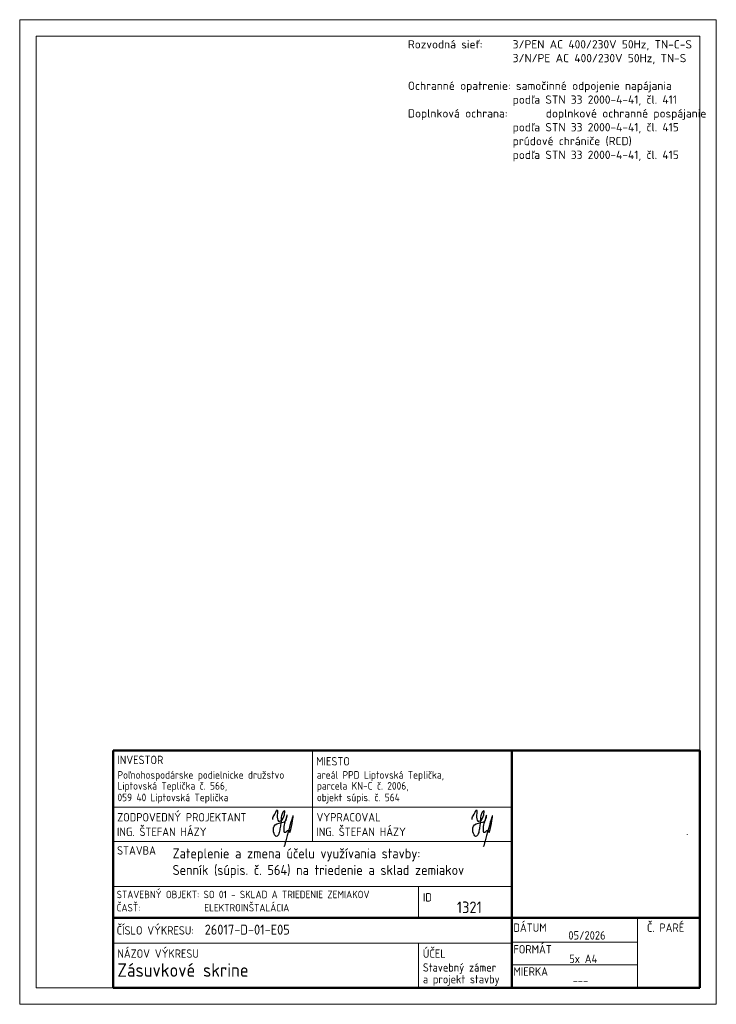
# Paper-space layout '1' of a CAD drawing. Extents: x 831 to 1041, y 7 to 304.
import ezdxf

# ---------------------------------------------------------------- set-up
doc = ezdxf.new("R2010")
doc.units = 0
doc.header["$MEASUREMENT"] = 0
doc.linetypes.add('DOT', pattern=[6.35, 0, -6.35])
doc.layers.get('0').update_dxf_attribs({"linetype": 'CONTINUOUS'})
for name, color, linetype, lineweight in [('CKTABULKY', 252, 'CONTINUOUS', 5), ('CKTEXTY_MALE', 252, 'CONTINUOUS', 5), ('CKTEXTY_STREDNI', 252, 'CONTINUOUS', 5), ('E_text', 7, 'CONTINUOUS', 25), ('rozpiska', 252, 'CONTINUOUS', 18), ('SO-THIN LINES - TENKÁ', 252, 'CONTINUOUS', 18)]:
    doc.layers.add(name, color=color, linetype=linetype, lineweight=lineweight)
doc.layers.add('OFF_pomocne_netlacit', color=7, linetype='CONTINUOUS', lineweight=0, plot=False)
doc.styles.add('ISOCP3', font='isocp3.shx')
doc.styles.add('ISOCPEUR', font='isocpeur.ttf')

# ---------------------------------------------------------------- blocks, each defined once
blk = doc.blocks.new('*U52')
at = {"color": 162, "linetype": 'Continuous'}
blk.add_open_spline([(-11.4, 80), (-11.4, 82.7), (-10.5, 89.8), (-3.4, 101.2), (19.7, 156.8), (3.4, 66.8), (36, 74.5), (46, 103.9), (48.5, 131.7), (28.4, 105.4), (29.4, 73.4), (27.5, 56.3), (23.4, 36.5), (21, 12.9), (-0.9, -17.1), (-21.8, 62.1), (41.1, 65.2), (54.7, 75.1), (57.6, 88.1), (59.1, 111.8), (48.4, 70.6), (41.3, 46.5), (41.3, 11.2), (57.3, 24.6), (59.2, 27.7), (63.2, 25.2), (56.3, 25.9), (69.8, 31.6), (70.4, 2), (98.1, 145.8), (61.9, 17.8), (45.8, -46.6), (43.5, -50.5), (45.8, -46.6)], degree=3, knots=[0, 0, 0, 0, 0.297309, 0.708571, 2.015604, 3.881832, 4.364518, 5.85393, 7.175223, 8.923688, 10.010022, 10.545512, 11.502702, 12.38057, 13.163418, 14.957593, 16.032971, 16.716042, 19.017531, 19.300611, 21.711319, 23.21942, 24.103098, 25.197937, 25.650396, 26.581382, 27.222827, 27.931766, 28.808877, 29.618002, 32.243675, 35.194752, 35.497805, 35.497805, 35.497805, 35.497805], dxfattribs=at)

psp = doc.layouts.new('1')

# ---------------------------------------------------------------- linework, layer by layer
at = {"layer": 'CKTABULKY', "color": 7, "lineweight": 50}
for p, q in [((859.65, 83.7), (859.65, 12.15)), ((1036.49, 83.7), (859.65, 83.7)), ((979.85, 83.7), (979.85, 12.15)), ((1036.49, 83.7), (1036.49, 12.15)), ((1036.49, 33.22), (859.65, 33.22)), ((859.65, 12.15), (1036.49, 12.15))]:
    psp.add_line(p, q, dxfattribs=at)
at = {"layer": 'CKTABULKY', "color": 7}
for p, q in [((919.75, 56.25), (919.75, 83.7)), ((979.85, 66.58), (859.65, 66.58)), ((979.85, 56.25), (859.65, 56.25)), ((979.85, 42.71), (859.65, 42.71)), ((951.75, 42.71), (951.75, 33.22)), ((979.85, 25.63), (859.65, 25.63)), ((951.75, 25.63), (951.75, 12.15))]:
    psp.add_line(p, q, dxfattribs=at)
at = {"layer": 'CKTABULKY', "color": 7, "linetype": 'DOT', "lineweight": 25, "ltscale": 1500}
psp.add_circle((1008.17, 58.46), 24.5, dxfattribs=at)
at = {"layer": 'OFF_pomocne_netlacit', "color": 7, "linetype": 'Continuous', "lineweight": 0, "flags": 128}
psp.add_lwpolyline([(831.49, 304.15), (1041.49, 304.15), (1041.49, 7.15), (831.49, 7.15)], close=True, dxfattribs=at)
psp.add_lwpolyline([(831.49, 304.15), (1041.49, 304.15), (1041.49, 7.15), (831.49, 7.15)], close=True, dxfattribs=at)
at = {"layer": 'rozpiska', "color": 7, "linetype": 'Continuous', "lineweight": 13, "transparency": 33554687}
for points in [[(831.49, 7.15), (1041.49, 7.15), (1041.49, 304.15), (831.49, 304.15)], [(831.49, 7.15), (1041.49, 7.15), (1041.49, 304.15), (831.49, 304.15)], [(836.49, 12.15), (1036.49, 12.15), (1036.49, 299.15), (836.49, 299.15)]]:
    psp.add_lwpolyline(points, close=True, dxfattribs=at)
at = {"layer": 'SO-THIN LINES - TENKÁ', "color": 7}
for p, q in [((1017.71, 33.22), (1017.71, 12.15)), ((1017.71, 25.9), (979.85, 25.9)), ((1017.71, 19.02), (979.85, 19.02))]:
    psp.add_line(p, q, dxfattribs=at)

# ---------------------------------------------------------------- block references
at = {"lineweight": 30, "xscale": 0.06264060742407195, "yscale": 0.06264060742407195, "zscale": 0.06264060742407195}
for p in [(908.48, 57.87), (968.58, 57.87)]:
    psp.add_blockref('*U52', p, dxfattribs=at)

# ---------------------------------------------------------------- texts
at = {"layer": 'CKTEXTY_MALE', "color": 7, "style": 'ISOCP3'}
for s, height, p in [('INVESTOR', 2.54, (860.94, 79.6)), ('MIESTO', 2.54, (920.86, 79.18)), ('Poľnohospodárske podielnicke družstvo ', 2.286, (860.97, 75.2, -0.21)), ('areál PPD Liptovská Teplička,  ', 2.286, (921.07, 75.2, -0.21)), ('Liptovská Teplička č. 566, ', 2.286, (860.97, 71.9, -0.21)), ('parcela KN-C č. 2006, ', 2.286, (921.07, 71.9, -0.21)), ('059 40 Liptovská Teplička ', 2.286, (860.97, 68.4, -0.21)), ('objekt súpis. č. 564 ', 2.286, (921.07, 68.4, -0.21)), ('ZODPOVEDNÝ PROJEKTANT', 2.54, (860.89, 62.29)), ('VYPRACOVAL', 2.54, (920.99, 62.29)), ('ING. ŠTEFAN HÁZY', 2.54, (860.83, 57.91)), ('ING. ŠTEFAN HÁZY', 2.54, (920.93, 57.91)), ('STAVBA', 2.54, (860.86, 52.29)), ('STAVEBNÝ OBJEKT: SO 01 - SKLAD A TRIEDENIE ZEMIAKOV ', 2.25, (860.73, 39.15)), ('ID', 2.54, (953.04, 38.15)), ('ČASŤ:               ELEKTROINŠTALÁCIA', 2.25, (860.73, 35.15)), ('ČÍSLO VÝKRESU:', 2.54, (860.73, 28.17)), ('DÁTUM', 2.54, (980.33, 29)), ('Č. PARÉ', 2.54, (1020.59, 29)), ('05/2026', 2.54, (996.9, 26.67)), ('NÁZOV VÝKRESU', 2.54, (860.94, 21.17)), ('ÚČEL', 2.54, (953.04, 21.17)), ('FORMÁT', 2.54, (980.33, 22.47)), ('5x A4', 2.54, (997.17, 19.62)), ('MIERKA', 2.54, (980.33, 15.78)), ('---', 2.54, (998.21, 12.98))]:
    psp.add_text(s, height=height, dxfattribs=at).set_placement(p)
at = {"layer": 'CKTEXTY_MALE', "color": 7, "lineweight": 30, "style": 'ISOCP3'}
psp.add_text('26017-D-01-E05', height=3, dxfattribs=at).set_placement((887.27, 28.17))
at = {"layer": 'CKTEXTY_STREDNI', "color": 7, "lineweight": 30, "insert": (877.57, 54.16), "char_height": 3, "width": 145.5262, "attachment_point": 1, "style": 'ISOCP3'}
psp.add_mtext('Zateplenie a zmena účelu využívania stavby: \\PSenník (súpis. č. 564) na triedenie a sklad zemiakov', dxfattribs=at)
at = {"layer": 'CKTEXTY_STREDNI', "color": 7, "lineweight": 30, "insert": (963.28, 38.15), "char_height": 3.5, "width": 57.5503, "attachment_point": 1, "line_spacing_factor": 0.85, "style": 'ISOCP3'}
psp.add_mtext('1321', dxfattribs=at)
at = {"layer": 'CKTEXTY_STREDNI', "color": 7, "attachment_point": 1, "line_spacing_factor": 0.85, "style": 'ISOCP3'}
for s, insert, char_height, width in [('Zásuvkové skrine', (860.94, 19.51), 4.064, 73.1787), ('Stavebný zámer \\Pa projekt stavby', (953.04, 19.51), 2.5, 57.5503)]:
    psp.add_mtext(s, dxfattribs=dict(at, insert=insert, char_height=char_height, width=width))
at = {"layer": 'E_text', "insert": (948.52, 297.97), "char_height": 2.5, "attachment_point": 1, "style": 'ISOCPEUR'}
psp.add_mtext_dynamic_manual_height_columns('Rozvodná sieť: ^I {\\fISOCPEUR|b1|i0|c238|p34;3/PEN AC 400/230V 50Hz, TN-C-S^I}^I^I {\\fISOCPEUR|b1|i0|c238|p34;3/N/PE AC 400/230V 50Hz, TN-S}\\P\\POchranné opatrenie: samočinné odpojenie napájania\\P^I^I^I podľa STN 33 2000-4-41, čl. 411\\PDoplnková ochrana:^I doplnkové ochranné pospájanie\\P^I^I^I podľa STN 33 2000-4-41, čl. 415\\P^I ^I^I prúdové chrániče (RCD)\\P^I^I^I podľa STN 33 2000-4-41, čl. 415', width=86.8628, gutter_width=12.5, heights=[44.98], dxfattribs=at)

doc.saveas('drawing.dxf')
